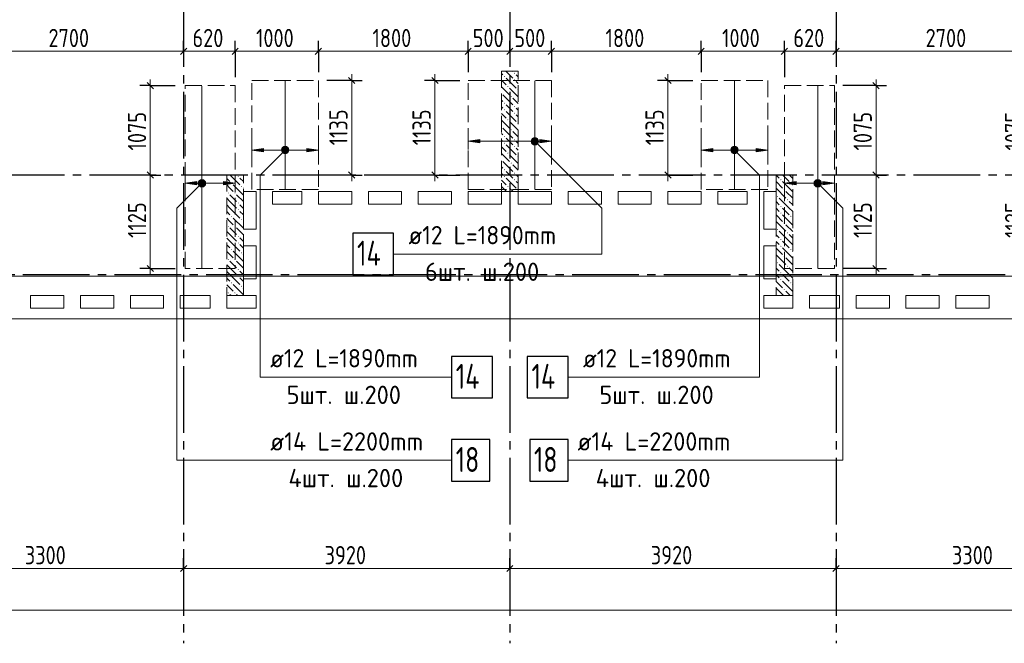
# Model space of a CAD drawing. Header units: millimetres. Extents: x 0 to 61017, y 0 to 42000.
# Tile 12 of 21: x 32870 to 44702, y 15970 to 23467. Entities that reach past the tile are written whole.
import ezdxf

# ---------------------------------------------------------------- set-up
doc = ezdxf.new("R2010")
doc.units = ezdxf.units.MM
doc.linetypes.add('______2', pattern=[270, 200, -70])
doc.linetypes.add('______5', pattern=[1100, 800, -100, 100, -100])
for name, color, linetype, lineweight in [('Standard', 7, 'Continuous', 25), ('ДОП Верх по У', 7, 'Continuous', 25), ('ЖБ Перекрытие верхний уровень', 7, 'Continuous', 35), ('ЖБ Пилон', 7, 'Continuous', 35), ('Оси', 40, '______5', 18), ('Позиционная метка номер позиции', 7, 'Continuous', 13), ('Примечания', 7, 'Continuous', 25)]:
    doc.layers.add(name, color=color, linetype=linetype, lineweight=lineweight)
doc.styles.add('GOST 2.304-81', font='txt')
doc.styles.add('ISOCPEUR', font='txt')

msp = doc.modelspace()

# ---------------------------------------------------------------- hatches: boundary and pattern name
at = {"layer": 'ДОП Верх по У', "linetype": 'Continuous', "lineweight": 13, "transparency": 33554687}
for points in [[(38400, 21986), (38260, 22006), (38400, 22026)], [(35800, 21880), (35660, 21900), (35800, 21920)], [(41200, 21880), (41060, 21900), (41200, 21920)], [(35000, 21480), (34860, 21500), (35000, 21520)], [(42200, 21480), (42060, 21500), (42200, 21520)]]:
    msp.add_hatch(color=7, dxfattribs=at).paths.add_polyline_path(points, flags=16)
for points in [[(39028, 21987), (39028, 22025), (39022, 22006)], [(39028, 22025), (39041, 21974), (39041, 22038)], [(39028, 22025), (39028, 21987), (39041, 21974)], [(39041, 22038), (39060, 21968), (39060, 22043)], [(39041, 22038), (39041, 21974), (39060, 21968)], [(39060, 22043), (39060, 21968), (39079, 21974)], [(39060, 22043), (39079, 21974), (39079, 22038)], [(39079, 22038), (39079, 21974), (39092, 21987)], [(39079, 22038), (39092, 21987), (39092, 22025)], [(39092, 22025), (39092, 21987), (39097, 22006)], [(39120, 21986), (39260, 22006), (39120, 22026)], [(36028, 21881), (36028, 21919), (36022, 21900)], [(36028, 21919), (36041, 21868), (36041, 21932)], [(36028, 21919), (36028, 21881), (36041, 21868)], [(36041, 21932), (36060, 21862), (36060, 21938)], [(36041, 21932), (36041, 21868), (36060, 21862)], [(36060, 21938), (36060, 21862), (36079, 21868)], [(36060, 21938), (36079, 21868), (36079, 21932)], [(36079, 21932), (36079, 21868), (36092, 21881)], [(36079, 21932), (36092, 21881), (36092, 21919)], [(36092, 21919), (36092, 21881), (36097, 21900)], [(36320, 21880), (36460, 21900), (36320, 21920)], [(41428, 21881), (41428, 21919), (41422, 21900)], [(41428, 21919), (41441, 21868), (41441, 21932)], [(41428, 21919), (41428, 21881), (41441, 21868)], [(41441, 21932), (41460, 21862), (41460, 21938)], [(41441, 21932), (41441, 21868), (41460, 21862)], [(41460, 21938), (41460, 21862), (41479, 21868)], [(41460, 21938), (41479, 21868), (41479, 21932)], [(41479, 21932), (41479, 21868), (41492, 21881)], [(41479, 21932), (41492, 21881), (41492, 21919)], [(41492, 21919), (41492, 21881), (41497, 21900)], [(41720, 21880), (41860, 21900), (41720, 21920)], [(35041, 21532), (35060, 21462), (35060, 21538)], [(35060, 21538), (35060, 21462), (35079, 21468)], [(35060, 21538), (35079, 21468), (35079, 21532)], [(42441, 21532), (42460, 21462), (42460, 21538)], [(42460, 21538), (42460, 21462), (42479, 21468)], [(42460, 21538), (42479, 21468), (42479, 21532)], [(35028, 21481), (35028, 21519), (35022, 21500)], [(35028, 21519), (35041, 21468), (35041, 21532)], [(35028, 21519), (35028, 21481), (35041, 21468)], [(35041, 21532), (35041, 21468), (35060, 21462)], [(35079, 21532), (35079, 21468), (35092, 21481)], [(35079, 21532), (35092, 21481), (35092, 21519)], [(35092, 21519), (35092, 21481), (35097, 21500)], [(35320, 21480), (35460, 21500), (35320, 21520)], [(42428, 21481), (42428, 21519), (42422, 21500)], [(42428, 21519), (42441, 21468), (42441, 21532)], [(42428, 21519), (42428, 21481), (42441, 21468)], [(42441, 21532), (42441, 21468), (42460, 21462)], [(42479, 21532), (42479, 21468), (42492, 21481)], [(42479, 21532), (42492, 21481), (42492, 21519)], [(42492, 21519), (42492, 21481), (42497, 21500)], [(42520, 21480), (42660, 21500), (42520, 21520)]]:
    msp.add_hatch(color=7, dxfattribs=at).paths.add_polyline_path(points)
at = {"layer": 'ЖБ Пилон', "linetype": 'Continuous', "lineweight": 18, "transparency": 33554687}
for points in [[(38690, 22783), (38697, 22790), (38703, 22783), (38697, 22777)], [(38810, 22823), (38817, 22830), (38823, 22823), (38817, 22817)], [(38810, 22743), (38817, 22750), (38823, 22743), (38817, 22737)], [(38730, 22663), (38737, 22670), (38743, 22663), (38737, 22657)], [(38850, 22623), (38857, 22630), (38860, 22627), (38860, 22620), (38857, 22617)], [(38660, 22587), (38663, 22583), (38660, 22580)], [(38770, 22543), (38777, 22550), (38783, 22543), (38777, 22537)], [(38690, 22463), (38697, 22470), (38703, 22463), (38697, 22457)], [(38690, 22383), (38697, 22390), (38703, 22383), (38697, 22377)], [(38810, 22423), (38817, 22430), (38823, 22423), (38817, 22417)], [(38730, 22263), (38737, 22270), (38743, 22263), (38737, 22257)], [(38810, 22343), (38817, 22350), (38823, 22343), (38817, 22337)], [(38660, 22187), (38663, 22183), (38660, 22180)], [(38770, 22143), (38777, 22150), (38783, 22143), (38777, 22137)], [(38850, 22223), (38857, 22230), (38860, 22227), (38860, 22220), (38857, 22217)], [(38690, 22063), (38697, 22070), (38703, 22063), (38697, 22057)], [(38810, 22023), (38817, 22030), (38823, 22023), (38817, 22017)], [(38690, 21983), (38697, 21990), (38703, 21983), (38697, 21977)], [(38810, 21943), (38817, 21950), (38823, 21943), (38817, 21937)], [(38660, 21787), (38663, 21783), (38660, 21780)], [(38730, 21863), (38737, 21870), (38743, 21863), (38737, 21857)], [(38850, 21823), (38857, 21830), (38860, 21827), (38860, 21820), (38857, 21817)], [(38690, 21663), (38697, 21670), (38703, 21663), (38697, 21657)], [(38770, 21743), (38777, 21750), (38783, 21743), (38777, 21737)], [(35490, 21583), (35497, 21590), (35503, 21583), (35497, 21577)], [(38690, 21583), (38697, 21590), (38703, 21583), (38697, 21577)], [(38810, 21623), (38817, 21630), (38823, 21623), (38817, 21617)], [(38810, 21543), (38817, 21550), (38823, 21543), (38817, 21537)], [(42010, 21543), (42017, 21550), (42023, 21543), (42017, 21537)], [(35410, 21503), (35417, 21510), (35423, 21503), (35417, 21497)], [(35530, 21463), (35537, 21470), (35543, 21463), (35537, 21457)], [(38730, 21463), (38737, 21470), (38743, 21463), (38737, 21457)], [(38850, 21423), (38857, 21430), (38860, 21427), (38860, 21420), (38857, 21417)], [(42050, 21423), (42057, 21430), (42063, 21423), (42057, 21417)], [(42130, 21503), (42137, 21510), (42143, 21503), (42137, 21497)], [(35370, 21383), (35377, 21390), (35383, 21383), (35377, 21377)], [(35450, 21383), (35457, 21390), (35463, 21383), (35457, 21377)], [(41970, 21343), (41977, 21350), (41983, 21343), (41977, 21337)], [(42090, 21303), (42097, 21310), (42103, 21303), (42097, 21297)], [(35490, 21263), (35497, 21270), (35503, 21263), (35497, 21257)], [(35490, 21183), (35497, 21190), (35503, 21183), (35497, 21177)], [(42010, 21223), (42017, 21230), (42023, 21223), (42017, 21217)], [(35410, 21103), (35417, 21110), (35423, 21103), (35417, 21097)], [(35530, 21063), (35537, 21070), (35543, 21063), (35537, 21057)], [(42010, 21143), (42017, 21150), (42023, 21143), (42017, 21137)], [(42130, 21103), (42137, 21110), (42143, 21103), (42137, 21097)], [(35370, 20983), (35377, 20990), (35383, 20983), (35377, 20977)], [(35450, 20983), (35457, 20990), (35463, 20983), (35457, 20977)], [(41970, 20943), (41977, 20950), (41983, 20943), (41977, 20937)], [(42050, 21023), (42057, 21030), (42063, 21023), (42057, 21017)], [(35490, 20863), (35497, 20870), (35503, 20863), (35497, 20857)], [(42010, 20823), (42017, 20830), (42023, 20823), (42017, 20817)], [(42090, 20903), (42097, 20910), (42103, 20903), (42097, 20897)], [(35410, 20703), (35417, 20710), (35423, 20703), (35417, 20697)], [(35490, 20783), (35497, 20790), (35503, 20783), (35497, 20777)], [(42010, 20743), (42017, 20750), (42023, 20743), (42017, 20737)], [(42130, 20703), (42137, 20710), (42143, 20703), (42137, 20697)], [(35370, 20583), (35377, 20590), (35383, 20583), (35377, 20577)], [(35450, 20583), (35457, 20590), (35463, 20583), (35457, 20577)], [(35530, 20663), (35537, 20670), (35543, 20663), (35537, 20657)], [(42050, 20623), (42057, 20630), (42063, 20623), (42057, 20617)], [(35490, 20463), (35497, 20470), (35503, 20463), (35497, 20457)], [(41970, 20543), (41977, 20550), (41983, 20543), (41977, 20537)], [(42090, 20503), (42097, 20510), (42103, 20503), (42097, 20497)], [(35490, 20383), (35497, 20390), (35503, 20383), (35497, 20377)], [(42010, 20423), (42017, 20430), (42023, 20423), (42017, 20417)], [(35410, 20303), (35417, 20310), (35423, 20303), (35417, 20297)], [(35530, 20263), (35537, 20270), (35543, 20263), (35537, 20257)], [(42010, 20343), (42017, 20350), (42023, 20343), (42017, 20337)], [(42130, 20303), (42137, 20310), (42143, 20303), (42137, 20297)], [(35370, 20183), (35377, 20190), (35383, 20183), (35377, 20177)], [(35450, 20183), (35457, 20190), (35463, 20183), (35457, 20177)], [(42050, 20223), (42057, 20230), (42063, 20223), (42057, 20217)]]:
    msp.add_hatch(color=7, dxfattribs=at).paths.add_polyline_path(points, flags=16)
at = {"layer": 'Позиционная метка номер позиции', "linetype": 'Continuous', "lineweight": 13, "transparency": 33554687}
for points in [[(39017, 22017), (39049, 22049), (39028, 22038)], [(39049, 22049), (39017, 22017), (39017, 21995)], [(39049, 22049), (39017, 21995), (39071, 22049)], [(39071, 22049), (39017, 21995), (39028, 21974)], [(39071, 22049), (39028, 21974), (39092, 22038)], [(39092, 22038), (39028, 21974), (39049, 21963)], [(39092, 22038), (39049, 21963), (39103, 22017)], [(39103, 22017), (39049, 21963), (39071, 21963)], [(39103, 22017), (39071, 21963), (39103, 21995)], [(36092, 21868), (36028, 21932), (36017, 21911)], [(36092, 21868), (36017, 21911), (36071, 21857)], [(36071, 21857), (36017, 21911), (36017, 21889)], [(36071, 21857), (36017, 21889), (36049, 21857)], [(36049, 21857), (36017, 21889), (36028, 21868)], [(36103, 21889), (36049, 21943), (36028, 21932)], [(36103, 21889), (36028, 21932), (36092, 21868)], [(36103, 21911), (36071, 21943), (36049, 21943)], [(36103, 21911), (36049, 21943), (36103, 21889)], [(36071, 21943), (36103, 21911), (36092, 21932)], [(39103, 21995), (39071, 21963), (39092, 21974)], [(41417, 21911), (41449, 21943), (41428, 21932)], [(41449, 21943), (41417, 21911), (41417, 21889)], [(41449, 21943), (41417, 21889), (41471, 21943)], [(41471, 21943), (41417, 21889), (41428, 21868)], [(41471, 21943), (41428, 21868), (41492, 21932)], [(41492, 21932), (41428, 21868), (41449, 21857)], [(41492, 21932), (41449, 21857), (41503, 21911)], [(41503, 21911), (41449, 21857), (41471, 21857)], [(41503, 21911), (41471, 21857), (41503, 21889)], [(41503, 21889), (41471, 21857), (41492, 21868)], [(35103, 21489), (35049, 21543), (35028, 21532)], [(35103, 21511), (35071, 21543), (35049, 21543)], [(35103, 21511), (35049, 21543), (35103, 21489)], [(35071, 21543), (35103, 21511), (35092, 21532)], [(42417, 21511), (42449, 21543), (42428, 21532)], [(42449, 21543), (42417, 21511), (42417, 21489)], [(42449, 21543), (42417, 21489), (42471, 21543)], [(42471, 21543), (42417, 21489), (42428, 21468)], [(42471, 21543), (42428, 21468), (42492, 21532)], [(35092, 21468), (35028, 21532), (35017, 21511)], [(35092, 21468), (35017, 21511), (35071, 21457)], [(35071, 21457), (35017, 21511), (35017, 21489)], [(35071, 21457), (35017, 21489), (35049, 21457)], [(35049, 21457), (35017, 21489), (35028, 21468)], [(35103, 21489), (35028, 21532), (35092, 21468)], [(42492, 21532), (42428, 21468), (42449, 21457)], [(42492, 21532), (42449, 21457), (42503, 21511)], [(42503, 21511), (42449, 21457), (42471, 21457)], [(42503, 21511), (42471, 21457), (42503, 21489)], [(42503, 21489), (42471, 21457), (42492, 21468)]]:
    msp.add_hatch(color=7, dxfattribs=at).paths.add_polyline_path(points)

# ---------------------------------------------------------------- linework, layer by layer
at = {"layer": 'Standard', "color": 251, "linetype": 'Continuous', "lineweight": -3, "true_color": 0x656565, "transparency": 33554687}
for p, q in [((34840, 23087), (34840, 23212)), ((35460, 23087), (35460, 23212)), ((36460, 23087), (36460, 23212)), ((38260, 23087), (38260, 23212)), ((38760, 23087), (38760, 23212)), ((39260, 23087), (39260, 23212)), ((41060, 23087), (41060, 23212)), ((42060, 23087), (42060, 23212)), ((42680, 23087), (42680, 23212)), ((34840, 23087), (34840, 22962)), ((34840, 23087), (34840, 23087)), ((35460, 23087), (35460, 22962)), ((35460, 23087), (35460, 22775)), ((36460, 23087), (36460, 22962)), ((36460, 23087), (36460, 22837)), ((38260, 23087), (38260, 22962)), ((38260, 23087), (38260, 22837)), ((38760, 23087), (38760, 22962)), ((38760, 23087), (38760, 23087)), ((39260, 23087), (39260, 22962)), ((39260, 23087), (39260, 22837)), ((41060, 23087), (41060, 22962)), ((41060, 23087), (41060, 22837)), ((42060, 23087), (42060, 22962)), ((42060, 23087), (42060, 22775)), ((42680, 23087), (42680, 22962)), ((42680, 23087), (42680, 23087)), ((36860, 22737), (36560, 22737)), ((36860, 22737), (36735, 22737)), ((36860, 22737), (36985, 22737)), ((37860, 22737), (37735, 22737)), ((37860, 22737), (37985, 22737)), ((37860, 22737), (38160, 22737)), ((40660, 22737), (40535, 22737)), ((40660, 22737), (40785, 22737)), ((40660, 22737), (40960, 22737)), ((34440, 22675), (34315, 22675)), ((34440, 22675), (34565, 22675)), ((34440, 22675), (34740, 22675)), ((43160, 22675), (42760, 22675)), ((43160, 22675), (43035, 22675)), ((43160, 22675), (43285, 22675)), ((34440, 21600), (34315, 21600)), ((34440, 21600), (34431, 21600)), ((34440, 21600), (34565, 21600)), ((36860, 21600), (36560, 21600)), ((36860, 21600), (36735, 21600)), ((36860, 21600), (36985, 21600)), ((37860, 21600), (37735, 21600)), ((37860, 21600), (37985, 21600)), ((37860, 21600), (38160, 21600)), ((40660, 21600), (40535, 21600)), ((40660, 21600), (40785, 21600)), ((40660, 21600), (40960, 21600)), ((43160, 21600), (43035, 21600)), ((43160, 21600), (43285, 21600)), ((43160, 21600), (43160, 21600)), ((34440, 20475), (34315, 20475)), ((34440, 20475), (34565, 20475)), ((34440, 20475), (34740, 20475)), ((43160, 20475), (42760, 20475)), ((43160, 20475), (43035, 20475)), ((43160, 20475), (43285, 20475)), ((34840, 16870), (34840, 16995)), ((38760, 16870), (38760, 16995)), ((42680, 16870), (42680, 16995)), ((34840, 16870), (34840, 16745)), ((34840, 16870), (34840, 16418)), ((38760, 16870), (38760, 16745)), ((38760, 16870), (38760, 16418)), ((42680, 16870), (42680, 16745)), ((42680, 16870), (42680, 16418))]:
    msp.add_line(p, q, dxfattribs=at)
at = {"layer": 'Standard', "color": 7, "linetype": 'Continuous', "lineweight": 13, "transparency": 33554687}
for p, q in [((32140, 23087), (34840, 23087)), ((34840, 23087), (35460, 23087)), ((35460, 23087), (36460, 23087)), ((36460, 23087), (38260, 23087)), ((38260, 23087), (38760, 23087)), ((38760, 23087), (39260, 23087)), ((39260, 23087), (41060, 23087)), ((41060, 23087), (42060, 23087)), ((42060, 23087), (42680, 23087)), ((42680, 23087), (45380, 23087)), ((34440, 22675), (34440, 22750)), ((36860, 22737), (36860, 22812)), ((37860, 22737), (37860, 22812)), ((40660, 22737), (40660, 22812)), ((43160, 22675), (43160, 22750)), ((34440, 21600), (34440, 20475)), ((36860, 21600), (36860, 21525)), ((37860, 21600), (37860, 21525)), ((40660, 21600), (40660, 21525)), ((43160, 21600), (43160, 20475)), ((34440, 20475), (34440, 20400)), ((43160, 20475), (43160, 20400)), ((31540, 16870), (34840, 16870)), ((34840, 16870), (38760, 16870)), ((38760, 16870), (42680, 16870)), ((42680, 16870), (45980, 16870)), ((49280, 16370), (7200, 16370))]:
    msp.add_line(p, q, dxfattribs=at)
at = {"layer": 'Standard', "color": 7, "linetype": 'Continuous', "lineweight": 25, "transparency": 33554687}
for p, q in [((34802, 23049), (34877, 23124)), ((35422, 23049), (35497, 23124)), ((36422, 23049), (36497, 23124)), ((38222, 23049), (38297, 23124)), ((38722, 23049), (38797, 23124)), ((39222, 23049), (39297, 23124)), ((41022, 23049), (41097, 23124)), ((42022, 23049), (42097, 23124)), ((42642, 23049), (42717, 23124)), ((36822, 22774), (36897, 22699)), ((37822, 22774), (37897, 22699)), ((40622, 22774), (40697, 22699)), ((34402, 22712), (34477, 22638)), ((43122, 22712), (43197, 22638)), ((34402, 21638), (34477, 21562)), ((36822, 21638), (36897, 21562)), ((37822, 21638), (37897, 21562)), ((40622, 21638), (40697, 21562)), ((43122, 21638), (43197, 21562)), ((34402, 20512), (34477, 20438)), ((43122, 20512), (43197, 20438)), ((34802, 16833), (34877, 16907)), ((38722, 16833), (38797, 16907)), ((42642, 16833), (42717, 16907))]:
    msp.add_line(p, q, dxfattribs=at)
at = {"layer": 'Standard', "color": 254, "linetype": 'Continuous', "lineweight": 13, "true_color": 0xc4c4ff, "transparency": 33554687}
msp.add_lwpolyline([(7300, 20382), (49180, 20382), (49180, 34569), (7300, 34569), (7300, 20382)], dxfattribs=at)
at = {"layer": 'Standard', "color": 7, "linetype": 'Continuous', "lineweight": 13, "transparency": 33554687}
for points in [[(36860, 22737), (36860, 21882), (36860, 21882), (36860, 21600)], [(37860, 22737), (37860, 21884), (37860, 21884), (37860, 21600)], [(40660, 22737), (40660, 21889), (40660, 21889), (40660, 21600)], [(34440, 22675), (34440, 21817), (34440, 21817), (34440, 21600)], [(43160, 22675), (43160, 21834), (43160, 21834), (43160, 21600)]]:
    msp.add_lwpolyline(points, dxfattribs=at)
at = {"layer": 'ДОП Верх по У', "color": 7, "linetype": 'Continuous', "lineweight": 18, "transparency": 33554687}
for p, q in [((36060, 22731), (36060, 21431)), ((39060, 22731), (39060, 21431)), ((41460, 22731), (41460, 21431)), ((35060, 22668), (35060, 20482)), ((42460, 22668), (42460, 20482))]:
    msp.add_line(p, q, dxfattribs=at)
at = {"layer": 'ДОП Верх по У', "color": 251, "linetype": 'Continuous', "lineweight": 13, "true_color": 0x494949, "transparency": 33554687}
for p, q in [((38260, 22006), (38260, 22106)), ((38260, 22006), (38400, 22026)), ((38400, 22026), (38400, 21986)), ((39060, 22043), (39060, 22043)), ((39260, 22006), (39120, 22026)), ((39120, 22026), (39120, 21986)), ((39260, 22006), (39260, 22106)), ((35660, 21900), (35660, 22000)), ((35660, 21900), (35800, 21920)), ((35800, 21880), (35660, 21900)), ((35660, 21900), (35660, 21800)), ((35660, 21900), (35660, 21900)), ((35800, 21920), (35800, 21880)), ((35800, 21900), (36030, 21900)), ((36060, 21938), (36060, 21938)), ((36090, 21900), (36320, 21900)), ((36460, 21900), (36320, 21920)), ((36320, 21920), (36320, 21880)), ((36320, 21880), (36460, 21900)), ((36460, 21900), (36460, 22000)), ((36460, 21900), (36460, 21800)), ((36460, 21900), (36460, 21900)), ((38400, 21986), (38260, 22006)), ((38260, 22006), (38260, 21906)), ((38260, 22006), (38260, 22006)), ((38400, 22006), (39030, 22006)), ((39060, 21968), (39060, 21968)), ((39090, 22006), (39120, 22006)), ((39120, 21986), (39260, 22006)), ((39260, 22006), (39260, 21906)), ((39260, 22006), (39260, 22006)), ((41060, 21900), (41060, 22000)), ((41060, 21900), (41200, 21920)), ((41200, 21880), (41060, 21900)), ((41060, 21900), (41060, 21800)), ((41060, 21900), (41060, 21900)), ((41200, 21920), (41200, 21880)), ((41200, 21900), (41430, 21900)), ((41460, 21938), (41460, 21938)), ((41490, 21900), (41720, 21900)), ((41860, 21900), (41720, 21920)), ((41720, 21920), (41720, 21880)), ((41720, 21880), (41860, 21900)), ((41860, 21900), (41860, 22000)), ((41860, 21900), (41860, 21800)), ((41860, 21900), (41860, 21900)), ((36060, 21862), (36060, 21862)), ((41460, 21862), (41460, 21862)), ((34860, 21500), (34860, 21600)), ((35060, 21538), (35060, 21538)), ((35460, 21500), (35460, 21600)), ((42060, 21500), (42060, 21600)), ((42460, 21538), (42460, 21538)), ((42660, 21500), (42660, 21600)), ((34860, 21500), (35000, 21520)), ((35000, 21480), (34860, 21500)), ((34860, 21500), (34860, 21400)), ((34860, 21500), (34860, 21500)), ((35000, 21520), (35000, 21480)), ((35000, 21500), (35030, 21500)), ((35060, 21462), (35060, 21462)), ((35090, 21500), (35320, 21500)), ((35460, 21500), (35320, 21520)), ((35320, 21520), (35320, 21480)), ((35320, 21480), (35460, 21500)), ((35460, 21500), (35460, 21400)), ((35460, 21500), (35460, 21500)), ((42060, 21500), (42200, 21520)), ((42200, 21480), (42060, 21500)), ((42060, 21500), (42060, 21400)), ((42060, 21500), (42060, 21500)), ((42200, 21520), (42200, 21480)), ((42200, 21500), (42430, 21500)), ((42460, 21462), (42460, 21462)), ((42490, 21500), (42520, 21500)), ((42660, 21500), (42520, 21520)), ((42520, 21520), (42520, 21480)), ((42520, 21480), (42660, 21500)), ((42660, 21500), (42660, 21400)), ((42660, 21500), (42660, 21500))]:
    msp.add_line(p, q, dxfattribs=at)
at = {"layer": 'ДОП Верх по У', "color": 7, "linetype": 'Continuous', "lineweight": 13, "transparency": 33554687}
for p, q in [((37522, 20650), (39564, 20650)), ((35860, 19170), (37902, 19170)), ((39618, 19170), (41660, 19170)), ((35860, 18170), (37968, 18170)), ((39552, 18170), (41660, 18170))]:
    msp.add_line(p, q, dxfattribs=at)
at = {"layer": 'ДОП Верх по У', "color": 7, "linetype": 'Continuous', "lineweight": 25, "transparency": 33554687}
for points in [[(36874, 20400), (37364, 20400), (37364, 20900), (36874, 20900), (36874, 20400)], [(38060, 18920), (38550, 18920), (38550, 19420), (38060, 19420), (38060, 18920)], [(38970, 18920), (39460, 18920), (39460, 19420), (38970, 19420), (38970, 18920)], [(38060, 17920), (38520, 17920), (38520, 18420), (38060, 18420), (38060, 17920)], [(39000, 17920), (39460, 17920), (39460, 18420), (39000, 18420), (39000, 17920)]]:
    msp.add_lwpolyline(points, dxfattribs=at)
at = {"layer": 'ДОП Верх по У', "color": 251, "linetype": 'Continuous', "lineweight": 13, "true_color": 0x494949, "transparency": 33554687}
for centre in [(39060, 22006), (36060, 21900), (41460, 21900), (35060, 21500), (42460, 21500)]:
    msp.add_circle(centre, 37.5, dxfattribs=at)
at = {"layer": 'ЖБ Перекрытие верхний уровень', "color": 7, "linetype": 'Continuous', "lineweight": 18, "transparency": 33554687}
for p, q in [((35560, 20950), (35560, 21400)), ((35560, 21400), (35710, 21400)), ((35710, 21400), (35710, 20950)), ((35910, 21250), (35910, 21400)), ((35910, 21400), (36260, 21400)), ((36260, 21400), (36260, 21250)), ((36460, 21250), (36460, 21400)), ((36460, 21400), (36860, 21400)), ((36860, 21400), (36860, 21250)), ((37060, 21400), (37460, 21400)), ((37060, 21250), (37060, 21400)), ((37460, 21400), (37460, 21250)), ((37660, 21250), (37660, 21400)), ((37660, 21400), (38060, 21400)), ((38060, 21400), (38060, 21250)), ((38260, 21250), (38260, 21400)), ((38260, 21400), (38660, 21400)), ((38660, 21400), (38660, 21250)), ((38860, 21250), (38860, 21400)), ((38860, 21400), (39260, 21400)), ((39260, 21400), (39260, 21250)), ((39460, 21250), (39460, 21400)), ((39460, 21400), (39860, 21400)), ((39860, 21400), (39860, 21250)), ((40060, 21250), (40060, 21400)), ((40060, 21400), (40460, 21400)), ((40460, 21400), (40460, 21250)), ((40660, 21400), (41060, 21400)), ((40660, 21250), (40660, 21400)), ((41060, 21400), (41060, 21250)), ((41260, 21250), (41260, 21400)), ((41260, 21400), (41610, 21400)), ((41610, 21400), (41610, 21250)), ((41810, 20950), (41810, 21400)), ((41810, 21400), (41960, 21400)), ((41960, 21400), (41960, 20950)), ((36260, 21250), (35910, 21250)), ((36860, 21250), (36460, 21250)), ((37460, 21250), (37060, 21250)), ((38060, 21250), (37660, 21250)), ((38660, 21250), (38260, 21250)), ((39260, 21250), (38860, 21250)), ((39860, 21250), (39460, 21250)), ((40460, 21250), (40060, 21250)), ((41060, 21250), (40660, 21250)), ((41610, 21250), (41260, 21250)), ((35710, 20950), (35560, 20950)), ((41960, 20950), (41810, 20950)), ((35560, 20350), (35560, 20750)), ((35560, 20750), (35710, 20750)), ((35710, 20750), (35710, 20350)), ((41810, 20350), (41810, 20750)), ((41810, 20750), (41960, 20750)), ((41960, 20750), (41960, 20350)), ((35710, 20350), (35560, 20350)), ((41960, 20350), (41810, 20350)), ((33000, 20000), (33000, 20150)), ((33000, 20150), (33400, 20150)), ((33400, 20150), (33400, 20000)), ((33600, 20150), (34000, 20150)), ((33600, 20000), (33600, 20150)), ((34000, 20150), (34000, 20000)), ((34200, 20000), (34200, 20150)), ((34200, 20150), (34600, 20150)), ((34600, 20150), (34600, 20000)), ((34800, 20000), (34800, 20150)), ((34800, 20150), (35160, 20150)), ((35160, 20150), (35160, 20000)), ((35360, 20150), (35710, 20150)), ((35360, 20000), (35360, 20150)), ((35710, 20150), (35710, 20000)), ((41810, 20150), (42160, 20150)), ((41810, 20000), (41810, 20150)), ((42160, 20150), (42160, 20000)), ((42360, 20000), (42360, 20150)), ((42360, 20150), (42720, 20150)), ((42720, 20150), (42720, 20000)), ((42920, 20000), (42920, 20150)), ((42920, 20150), (43320, 20150)), ((43320, 20150), (43320, 20000)), ((43520, 20000), (43520, 20150)), ((43520, 20150), (43920, 20150)), ((43920, 20150), (43920, 20000)), ((44120, 20000), (44120, 20150)), ((44120, 20150), (44520, 20150)), ((44520, 20150), (44520, 20000)), ((33400, 20000), (33000, 20000)), ((34000, 20000), (33600, 20000)), ((34600, 20000), (34200, 20000)), ((35160, 20000), (34800, 20000)), ((35710, 20000), (35360, 20000)), ((42160, 20000), (41810, 20000)), ((42720, 20000), (42360, 20000)), ((43320, 20000), (42920, 20000)), ((43920, 20000), (43520, 20000)), ((44520, 20000), (44120, 20000)), ((28240, 19870), (49710, 19870))]:
    msp.add_line(p, q, dxfattribs=at)
at = {"layer": 'ЖБ Пилон', "color": 253, "linetype": '______2', "lineweight": 13, "true_color": 0xa0a0a0, "transparency": 33554687}
for p, q in [((38660, 22850), (38660, 21400)), ((38860, 22850), (38660, 22850)), ((38860, 21400), (38860, 22850)), ((35360, 21600), (35360, 20150)), ((35560, 21600), (35360, 21600)), ((35560, 20150), (35560, 21600)), ((41960, 21600), (41960, 20150)), ((42160, 21600), (41960, 21600)), ((42160, 20150), (42160, 21600)), ((38660, 21400), (38860, 21400)), ((35360, 20150), (35560, 20150)), ((41960, 20150), (42160, 20150))]:
    msp.add_line(p, q, dxfattribs=at)
at = {"layer": 'ЖБ Пилон', "color": 9, "linetype": 'Continuous', "lineweight": 18, "true_color": 0xc7c7c7, "transparency": 33554687}
for p, q in [((38757, 22803), (38717, 22843)), ((38790, 22850), (38797, 22843)), ((38660, 22820), (38677, 22803)), ((38660, 22740), (38717, 22683)), ((38717, 22763), (38837, 22643)), ((38797, 22763), (38757, 22803)), ((38837, 22803), (38860, 22780)), ((38837, 22723), (38860, 22700)), ((38660, 22660), (38757, 22563)), ((38757, 22643), (38860, 22540)), ((38660, 22500), (38677, 22483)), ((38677, 22563), (38797, 22443)), ((38860, 22460), (38797, 22523)), ((38660, 22420), (38677, 22403)), ((38757, 22403), (38717, 22443)), ((38717, 22363), (38837, 22243)), ((38797, 22363), (38757, 22403)), ((38837, 22403), (38860, 22380)), ((38660, 22340), (38717, 22283)), ((38660, 22260), (38757, 22163)), ((38757, 22243), (38860, 22140)), ((38837, 22323), (38860, 22300)), ((38677, 22163), (38797, 22043)), ((38660, 22100), (38677, 22083)), ((38660, 22020), (38677, 22003)), ((38757, 22003), (38717, 22043)), ((38860, 22060), (38797, 22123)), ((38660, 21940), (38717, 21883)), ((38717, 21963), (38837, 21843)), ((38797, 21963), (38757, 22003)), ((38837, 22003), (38860, 21980)), ((38837, 21923), (38860, 21900)), ((38660, 21860), (38757, 21763)), ((38757, 21843), (38860, 21740)), ((38660, 21700), (38677, 21683)), ((38677, 21763), (38797, 21643)), ((38860, 21660), (38797, 21723)), ((35360, 21560), (35397, 21523)), ((35400, 21600), (35517, 21483)), ((35517, 21563), (35560, 21520)), ((38660, 21620), (38677, 21603)), ((38660, 21540), (38717, 21483)), ((38757, 21603), (38717, 21643)), ((38717, 21563), (38837, 21443)), ((38797, 21563), (38757, 21603)), ((38837, 21603), (38860, 21580)), ((41997, 21563), (41960, 21600)), ((42040, 21600), (42117, 21523)), ((42120, 21600), (42160, 21560)), ((35397, 21443), (35360, 21480)), ((35437, 21403), (35397, 21443)), ((35437, 21483), (35557, 21363)), ((35557, 21443), (35560, 21440)), ((38660, 21460), (38720, 21400)), ((38757, 21443), (38800, 21400)), ((38837, 21523), (38860, 21500)), ((41960, 21520), (42037, 21443)), ((41960, 21440), (42077, 21323)), ((42037, 21523), (42157, 21403)), ((42160, 21480), (42157, 21483)), ((35397, 21283), (35360, 21320)), ((35397, 21363), (35477, 21283)), ((35477, 21363), (35560, 21280)), ((42117, 21203), (41997, 21323)), ((42160, 21320), (42077, 21403)), ((35360, 21240), (35397, 21203)), ((35397, 21283), (35477, 21203)), ((35397, 21203), (35517, 21083)), ((35557, 21203), (35517, 21243)), ((35560, 21200), (35557, 21203)), ((41960, 21280), (41997, 21243)), ((41997, 21163), (41960, 21200)), ((42037, 21203), (42117, 21123)), ((42117, 21283), (42160, 21240)), ((42117, 21203), (42160, 21160)), ((35360, 21160), (35397, 21123)), ((35397, 21043), (35360, 21080)), ((35437, 21083), (35557, 20963)), ((35517, 21163), (35560, 21120)), ((41960, 21120), (42037, 21043)), ((42037, 21123), (42157, 21003)), ((42160, 21080), (42157, 21083)), ((35437, 21003), (35397, 21043)), ((35397, 20963), (35477, 20883)), ((35477, 20963), (35560, 20880)), ((35557, 21043), (35560, 21040)), ((41960, 21040), (42077, 20923)), ((42160, 20920), (42077, 21003)), ((35397, 20883), (35360, 20920)), ((35360, 20840), (35397, 20803)), ((35397, 20883), (35477, 20803)), ((35557, 20803), (35517, 20843)), ((41960, 20880), (41997, 20843)), ((42117, 20803), (41997, 20923)), ((42117, 20883), (42160, 20840)), ((35360, 20760), (35397, 20723)), ((35397, 20803), (35517, 20683)), ((35517, 20763), (35560, 20720)), ((35560, 20800), (35557, 20803)), ((41997, 20763), (41960, 20800)), ((41960, 20720), (42037, 20643)), ((42037, 20803), (42117, 20723)), ((42037, 20723), (42157, 20603)), ((42117, 20803), (42160, 20760)), ((35397, 20643), (35360, 20680)), ((35437, 20603), (35397, 20643)), ((35437, 20683), (35557, 20563)), ((35557, 20643), (35560, 20640)), ((41960, 20640), (42077, 20523)), ((42160, 20520), (42077, 20603)), ((42160, 20680), (42157, 20683)), ((35397, 20483), (35360, 20520)), ((35397, 20563), (35477, 20483)), ((35397, 20483), (35477, 20403)), ((35477, 20563), (35560, 20480)), ((41960, 20480), (41997, 20443)), ((42117, 20403), (41997, 20523)), ((42117, 20483), (42160, 20440)), ((35360, 20440), (35397, 20403)), ((35360, 20360), (35397, 20323)), ((35397, 20403), (35517, 20283)), ((35557, 20403), (35517, 20443)), ((35517, 20363), (35560, 20320)), ((35560, 20400), (35557, 20403)), ((41997, 20363), (41960, 20400)), ((42037, 20403), (42117, 20323)), ((42117, 20403), (42160, 20360)), ((35397, 20243), (35360, 20280)), ((35437, 20203), (35397, 20243)), ((35437, 20283), (35557, 20163)), ((35557, 20243), (35560, 20240)), ((41960, 20320), (42037, 20243)), ((41960, 20240), (42050, 20150)), ((42037, 20323), (42157, 20203)), ((42160, 20280), (42157, 20283)), ((35397, 20163), (35410, 20150)), ((35477, 20163), (35490, 20150)), ((42130, 20150), (42077, 20203))]:
    msp.add_line(p, q, dxfattribs=at)
at = {"layer": 'Оси', "color": 8, "linetype": '______5', "lineweight": -3, "transparency": 33554687}
for p, q in [((34840, 35800), (34840, 15970)), ((38760, 35800), (38760, 15970)), ((42680, 35800), (42680, 15970)), ((49910, 21600), (4600, 21600)), ((50210, 20400), (4600, 20400))]:
    msp.add_line(p, q, dxfattribs=at)
at = {"layer": 'Позиционная метка номер позиции', "color": 7, "linetype": 'Continuous', "lineweight": 13, "transparency": 33554687}
for p, q in [((39028, 22038), (39028, 22038)), ((39092, 22038), (39092, 22038)), ((36028, 21932), (36028, 21932)), ((36092, 21932), (36092, 21932)), ((39028, 21974), (39028, 21974)), ((39092, 21974), (39092, 21974)), ((41428, 21932), (41428, 21932)), ((41492, 21932), (41492, 21932)), ((36028, 21868), (36028, 21868)), ((36092, 21868), (36092, 21868)), ((41428, 21868), (41428, 21868)), ((41492, 21868), (41492, 21868)), ((35028, 21532), (35028, 21532)), ((35028, 21468), (35028, 21468)), ((35092, 21532), (35092, 21532)), ((35092, 21468), (35092, 21468)), ((42428, 21532), (42428, 21532)), ((42428, 21468), (42428, 21468)), ((42492, 21532), (42492, 21532)), ((42492, 21468), (42492, 21468))]:
    msp.add_line(p, q, dxfattribs=at)
for points in [[(36060, 21900), (35760, 21600), (35760, 19170), (38060, 19170)], [(39060, 22006), (39864, 21202), (39864, 20650), (37364, 20650)], [(41460, 21900), (41760, 21600), (41760, 19170), (39460, 19170)], [(35060, 21500), (34760, 21200), (34760, 18170), (38060, 18170)], [(42460, 21500), (42760, 21200), (42760, 18170), (39460, 18170)]]:
    msp.add_lwpolyline(points, dxfattribs=at)
for centre in [(39060, 22006), (36060, 21900), (41460, 21900), (35060, 21500), (42460, 21500)]:
    msp.add_circle(centre, 45, dxfattribs=at)
at = {"layer": 'Примечания', "color": 7, "linetype": '______2', "lineweight": 18, "transparency": 33554687}
for p, q in [((35660, 22737), (36460, 22737)), ((35660, 21425), (35660, 22737)), ((36460, 22737), (36460, 21425)), ((38260, 22737), (39260, 22737)), ((38260, 21425), (38260, 22737)), ((39260, 22737), (39260, 21425)), ((41060, 22737), (41860, 22737)), ((41060, 21425), (41060, 22737)), ((41860, 22737), (41860, 21425)), ((34860, 22675), (35460, 22675)), ((34860, 20475), (34860, 22675)), ((35460, 22675), (35460, 20475)), ((42060, 22675), (42660, 22675)), ((42060, 20475), (42060, 22675)), ((42660, 22675), (42660, 20475)), ((36460, 21425), (35660, 21425)), ((39260, 21425), (38260, 21425)), ((41860, 21425), (41060, 21425)), ((35460, 20475), (34860, 20475)), ((42660, 20475), (42060, 20475))]:
    msp.add_line(p, q, dxfattribs=at)

# ---------------------------------------------------------------- texts
at = {"layer": 'Standard', "color": 7, "linetype": 'Continuous', "lineweight": 25, "transparency": 33554687, "char_height": 220, "attachment_point": 7, "style": 'GOST 2.304-81'}
for s, insert, width in [('2700', (33216, 23137), 672.62), ('620', (34947, 23137), 531.97), ('1000', (35710, 23137), 625.73), ('1800', (37110, 23137), 625.73), ('500', (38314, 23137), 516.4), ('500', (38814, 23137), 516.4), ('1800', (39910, 23137), 625.73), ('1000', (41310, 23137), 625.73), ('620', (42167, 23137), 531.97), ('2700', (43756, 23137), 672.63), ('3300', (32932, 16920), 641.48), ('3920', (36534, 16920), 657.05), ('3920', (40454, 16920), 657.06), ('3300', (44072, 16920), 641.48)]:
    msp.add_mtext(s, dxfattribs=dict(at, insert=insert, width=width))
at = {"layer": 'Standard', "color": 7, "linetype": 'Continuous', "lineweight": 25, "transparency": 33554687, "char_height": 220, "attachment_point": 7, "rotation": 90, "style": 'GOST 2.304-81'}
for s, insert, width in [('1135', (36810, 21957), 547.71), ('1135', (37810, 21957), 547.71), ('1135', (40610, 21957), 547.71), ('1075', (34390, 21895), 610.17), ('1075', (43110, 21895), 610.17), ('1075', (44930, 21895), 610.17), ('1125', (34390, 20844), 563.28), ('1125', (43110, 20844), 563.28), ('1125', (44930, 20844), 563.28)]:
    msp.add_mtext(s, dxfattribs=dict(at, insert=insert, width=width))
at = {"layer": 'ДОП Верх по У', "color": 7, "linetype": 'Continuous', "lineweight": 13, "transparency": 33554687, "attachment_point": 7, "style": 'ISOCPEUR'}
for s, insert, char_height, width in [('\\W0.94;ø12 L=1890mm ', (37542, 20767), 220, 2104.38), ('\\W0.76;14', (36924, 20510), 300, 504.57), ('\\W0.97;6шт. ш.200 ', (37740, 20327), 220, 1712.32), ('\\W0.94;ø12 L=1890mm ', (35880, 19287), 220, 2104.38), ('\\W0.94;ø12 L=1890mm ', (39638, 19287), 220, 2104.38), ('\\W0.76;14', (38110, 19030), 300, 504.55), ('\\W0.76;14', (39020, 19030), 300, 504.56), ('\\W0.97;5шт. ш.200 ', (36078, 18847), 220, 1712.32), ('\\W0.97;5шт. ш.200 ', (39836, 18847), 220, 1712.33), ('\\W0.96;ø14 L=2200mm ', (35880, 18287), 220, 2172.61), ('\\W0.96;ø14 L=2200mm ', (39572, 18287), 220, 2172.61), ('\\W0.75;18', (38110, 18030), 300, 472.27), ('\\W0.75;18', (39050, 18030), 300, 472.29), ('\\W0.97;4шт. ш.200 ', (36100, 17847), 220, 1734.41), ('\\W0.97;4шт. ш.200 ', (39792, 17847), 220, 1734.41)]:
    msp.add_mtext(s, dxfattribs=dict(at, insert=insert, char_height=char_height, width=width))

doc.saveas('drawing.dxf')
